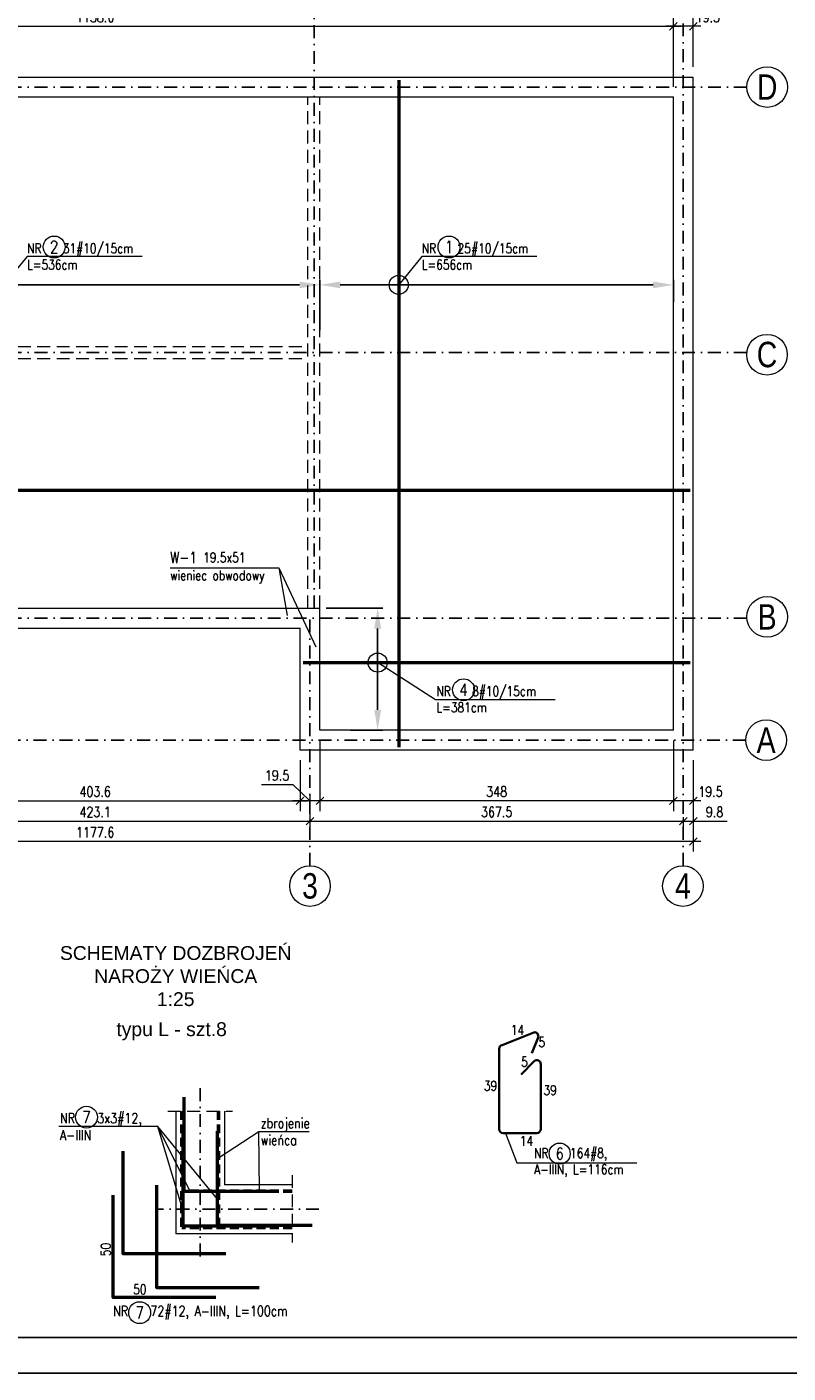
# Model space of a CAD drawing. Header units: inches. Extents: x 58893 to 70341, y -37691 to -31625.
# Tile 14 of 34: x 61010 to 61759, y -33647 to -32323. Entities that reach past the tile are written whole.
import ezdxf
from ezdxf.enums import TextEntityAlignment as Align

# ---------------------------------------------------------------- set-up
doc = ezdxf.new("R2010")
doc.units = ezdxf.units.IN
doc.header["$MEASUREMENT"] = 0
for name, pattern in [('DASHDOT', [25.4, 12.7, -6.35, 0, -6.35]), ('DASHED', [19.05, 12.7, -6.35]), ('HIDDEN', [0.375, 0.25, -0.125])]:
    doc.linetypes.add(name, pattern=pattern)
doc.layers.add('_tabelka', color=4, linetype='Continuous')
for name, color, linetype, lineweight in [('Obrys', 4, 'Continuous', 20), ('Opisy', 4, 'Continuous', 20), ('Osie', 6, 'DASHDOT', 15), ('p--ściana szkielet', 3, 'Continuous', 0), ('STRZEMIONA', 2, 'Continuous', 35), ('WYMIARY', 6, 'Continuous', 15), ('ZBROJENIE', 7, 'Continuous', 50), ('ZBROJENIE zakres', 6, 'Continuous', 13)]:
    doc.layers.add(name, color=color, linetype=linetype, lineweight=lineweight)
doc.styles.add('1. Simplex', font='simplex.shx', dxfattribs={"width": 0.8})
doc.styles.add('Arial', font='arial.ttf')
doc.styles.add('ROMANS', font='ROMANS.shx', dxfattribs={"width": 0.8})
doc.dimstyles.new('1_50', dxfattribs={"dimscale": 50, "dimtxt": 0.2, "dimasz": 0.15, "dimexe": 0.2, "dimexo": 0.2, "dimgap": 0.08, "dimtad": 1, "dimdec": 1, "dimzin": 9, "dimdsep": 46, "dimtxsty": '1. Simplex', "dimblk": 'OBLIQUE', "dimcen": 0.15, "dimdle": 0.15, "dimclrd": 256, "dimclre": 256, "dimclrt": 4, "dimadec": 1, "dimazin": 0, "dimtfac": 1, "dimtdec": 0, "dimtmove": 1, "dimatfit": 3, "dimfxl": 1, "dimlwd": -1, "dimlwe": -1, "dimarcsym": 0})
doc.dimstyles.new('1_50 zbrojenie', dxfattribs={"dimscale": 50, "dimtxt": 2.5e-06, "dimasz": 0.4, "dimexe": 0.1, "dimexo": 0.12, "dimgap": 0, "dimtad": 1, "dimrnd": 0.5, "dimzin": 12, "dimdsep": 46, "dimtxsty": 'ROMANS', "dimcen": 0, "dimdle": 10, "dimclrd": 256, "dimclrt": 2, "dimazin": 0, "dimtfac": 1, "dimtofl": 0, "dimtmove": 1, "dimatfit": 3, "dimfxl": 1, "dimtolj": 1, "dimtzin": 0, "dimarcsym": 0})

# ---------------------------------------------------------------- blocks, each defined once
blk = doc.blocks.new('_Oblique')
at = {"color": 0, "linetype": 'ByBlock', "lineweight": -2}
blk.add_line((-0.5, -0.5), (0.5, 0.5), dxfattribs=at)
blk = doc.blocks.new('*D4')
at = {"layer": 'Defpoints', "color": 0, "transparency": 16777216}
for p in [(61646.5, -32322), (60507.9, -32391.5), (61646.5, -32391.5)]:
    blk.add_point(p, dxfattribs=at)
at = {"layer": 'WYMIARY', "transparency": 16777216}
for p, q in [((60507.9, -32381.5), (60507.9, -32312)), ((61646.5, -32381.5), (61646.5, -32312)), ((60500.4, -32322), (61654, -32322))]:
    blk.add_line(p, q, dxfattribs=at)
at = {"layer": 'WYMIARY', "transparency": 16777216, "xscale": 7.5, "yscale": 7.5, "zscale": 7.5, "rotation": 180}
blk.add_blockref('_Oblique', (60507.9, -32322), dxfattribs=at)
at = {"layer": 'WYMIARY', "transparency": 16777216, "xscale": 7.5, "yscale": 7.5, "zscale": 7.5}
blk.add_blockref('_Oblique', (61646.5, -32322), dxfattribs=at)
at = {"layer": 'WYMIARY', "color": 4, "transparency": 16777216, "insert": (61077.2, -32313), "char_height": 10, "attachment_point": 5, "style": '1. Simplex'}
blk.add_mtext('1138.6', dxfattribs=at)
blk = doc.blocks.new('*D5')
at = {"layer": 'Defpoints', "color": 0, "transparency": 16777216}
for p in [(60488.4, -32282), (60488.4, -32372), (61666, -32372)]:
    blk.add_point(p, dxfattribs=at)
at = {"layer": 'WYMIARY', "transparency": 16777216}
for p, q in [((60488.4, -32362), (60488.4, -32272)), ((61666, -32362), (61666, -32272)), ((61673.5, -32282), (60480.9, -32282))]:
    blk.add_line(p, q, dxfattribs=at)
at = {"layer": 'WYMIARY', "transparency": 16777216, "xscale": 7.5, "yscale": 7.5, "zscale": 7.5, "rotation": 180}
blk.add_blockref('_Oblique', (60488.4, -32282), dxfattribs=at)
at = {"layer": 'WYMIARY', "transparency": 16777216, "xscale": 7.5, "yscale": 7.5, "zscale": 7.5}
blk.add_blockref('_Oblique', (61666, -32282), dxfattribs=at)
at = {"layer": 'WYMIARY', "color": 4, "transparency": 16777216, "insert": (61077.2, -32273), "char_height": 10, "attachment_point": 5, "style": '1. Simplex'}
blk.add_mtext('1177.6', dxfattribs=at)
blk = doc.blocks.new('*D6')
at = {"layer": 'Defpoints', "color": 0, "transparency": 16777216}
for p in [(61646.5, -32322), (61666, -32372), (61646.5, -32391.5)]:
    blk.add_point(p, dxfattribs=at)
at = {"layer": 'WYMIARY', "transparency": 16777216}
for p, q in [((61646.5, -32381.5), (61646.5, -32312)), ((61666, -32362), (61666, -32312)), ((61673.5, -32322), (61639, -32322))]:
    blk.add_line(p, q, dxfattribs=at)
at = {"layer": 'WYMIARY', "transparency": 16777216, "xscale": 7.5, "yscale": 7.5, "zscale": 7.5, "rotation": 180}
blk.add_blockref('_Oblique', (61646.5, -32322), dxfattribs=at)
at = {"layer": 'WYMIARY', "transparency": 16777216, "xscale": 7.5, "yscale": 7.5, "zscale": 7.5}
blk.add_blockref('_Oblique', (61666, -32322), dxfattribs=at)
at = {"layer": 'WYMIARY', "color": 4, "transparency": 16777216, "insert": (61680.4, -32313), "char_height": 10, "attachment_point": 5, "style": '1. Simplex'}
blk.add_mtext('19.5', dxfattribs=at)
blk = doc.blocks.new('*D9')
at = {"layer": 'Defpoints', "color": 0, "transparency": 16777216}
for p in [(61656.2, -32308.1), (61666, -32303.2), (61666, -32372)]:
    blk.add_point(p, dxfattribs=at)
at = {"layer": 'WYMIARY', "transparency": 16777216}
for p, q in [((61656.2, -32298.1), (61656.2, -32293.2)), ((61666, -32362), (61666, -32293.2)), ((61648.7, -32303.2), (61673.5, -32303.2))]:
    blk.add_line(p, q, dxfattribs=at)
at = {"layer": 'WYMIARY', "transparency": 16777216, "xscale": 7.5, "yscale": 7.5, "zscale": 7.5, "rotation": 180}
blk.add_blockref('_Oblique', (61656.2, -32303.2), dxfattribs=at)
at = {"layer": 'WYMIARY', "transparency": 16777216, "xscale": 7.5, "yscale": 7.5, "zscale": 7.5}
blk.add_blockref('_Oblique', (61666, -32303.2), dxfattribs=at)
at = {"layer": 'WYMIARY', "color": 4, "transparency": 16777216, "insert": (61683, -32294.2), "char_height": 10, "attachment_point": 5, "style": '1. Simplex'}
blk.add_mtext('9.8', dxfattribs=at)
blk = doc.blocks.new('*D23')
at = {"layer": 'Defpoints', "color": 0, "transparency": 16777216}
for p in [(60875.4, -33034), (61279, -33034), (61279, -33084)]:
    blk.add_point(p, dxfattribs=at)
at = {"layer": 'WYMIARY', "transparency": 16777216}
for p, q in [((60875.4, -33044), (60875.4, -33094)), ((61279, -33044), (61279, -33094)), ((60867.9, -33084), (61286.5, -33084))]:
    blk.add_line(p, q, dxfattribs=at)
at = {"layer": 'WYMIARY', "transparency": 16777216, "xscale": 7.5, "yscale": 7.5, "zscale": 7.5, "rotation": 180}
blk.add_blockref('_Oblique', (60875.4, -33084), dxfattribs=at)
at = {"layer": 'WYMIARY', "transparency": 16777216, "xscale": 7.5, "yscale": 7.5, "zscale": 7.5}
blk.add_blockref('_Oblique', (61279, -33084), dxfattribs=at)
at = {"layer": 'WYMIARY', "color": 4, "transparency": 16777216, "insert": (61077.2, -33075), "char_height": 10, "attachment_point": 5, "style": '1. Simplex'}
blk.add_mtext('403.6', dxfattribs=at)
blk = doc.blocks.new('*D24')
at = {"layer": 'Defpoints', "color": 0, "transparency": 16777216}
for p in [(61298.5, -33014.5), (61279, -33034), (61279, -33084)]:
    blk.add_point(p, dxfattribs=at)
at = {"layer": 'WYMIARY', "transparency": 16777216}
for p, q in [((61298.5, -33024.5), (61298.5, -33094)), ((61279, -33044), (61279, -33094)), ((61240.9, -33068), (61271.7, -33068)), ((61271.7, -33068), (61288.7, -33084)), ((61306, -33084), (61271.5, -33084))]:
    blk.add_line(p, q, dxfattribs=at)
at = {"layer": 'WYMIARY', "transparency": 16777216, "xscale": 7.5, "yscale": 7.5, "zscale": 7.5, "rotation": 180}
blk.add_blockref('_Oblique', (61279, -33084), dxfattribs=at)
at = {"layer": 'WYMIARY', "transparency": 16777216, "xscale": 7.5, "yscale": 7.5, "zscale": 7.5}
blk.add_blockref('_Oblique', (61298.5, -33084), dxfattribs=at)
at = {"layer": 'WYMIARY', "color": 4, "transparency": 16777216, "insert": (61256.3, -33059), "char_height": 10, "attachment_point": 5, "style": '1. Simplex'}
blk.add_mtext('19.5', dxfattribs=at)
blk = doc.blocks.new('*D25')
at = {"layer": 'Defpoints', "color": 0, "transparency": 16777216}
for p in [(61646.5, -33014.5), (61666, -33034), (61646.5, -33084)]:
    blk.add_point(p, dxfattribs=at)
at = {"layer": 'WYMIARY', "transparency": 16777216}
for p, q in [((61646.5, -33024.5), (61646.5, -33094)), ((61666, -33044), (61666, -33094)), ((61673.5, -33084), (61639, -33084))]:
    blk.add_line(p, q, dxfattribs=at)
at = {"layer": 'WYMIARY', "transparency": 16777216, "xscale": 7.5, "yscale": 7.5, "zscale": 7.5, "rotation": 180}
blk.add_blockref('_Oblique', (61646.5, -33084), dxfattribs=at)
at = {"layer": 'WYMIARY', "transparency": 16777216, "xscale": 7.5, "yscale": 7.5, "zscale": 7.5}
blk.add_blockref('_Oblique', (61666, -33084), dxfattribs=at)
at = {"layer": 'WYMIARY', "color": 4, "transparency": 16777216, "insert": (61683, -33075), "char_height": 10, "attachment_point": 5, "style": '1. Simplex'}
blk.add_mtext('19.5', dxfattribs=at)
blk = doc.blocks.new('*D26')
at = {"layer": 'Defpoints', "color": 0, "transparency": 16777216}
for p in [(61298.5, -33014.5), (61646.5, -33014.5), (61298.5, -33084)]:
    blk.add_point(p, dxfattribs=at)
at = {"layer": 'WYMIARY', "transparency": 16777216}
for p, q in [((61298.5, -33024.5), (61298.5, -33094)), ((61646.5, -33024.5), (61646.5, -33094)), ((61654, -33084), (61291, -33084))]:
    blk.add_line(p, q, dxfattribs=at)
at = {"layer": 'WYMIARY', "transparency": 16777216, "xscale": 7.5, "yscale": 7.5, "zscale": 7.5, "rotation": 180}
blk.add_blockref('_Oblique', (61298.5, -33084), dxfattribs=at)
at = {"layer": 'WYMIARY', "transparency": 16777216, "xscale": 7.5, "yscale": 7.5, "zscale": 7.5}
blk.add_blockref('_Oblique', (61646.5, -33084), dxfattribs=at)
at = {"layer": 'WYMIARY', "color": 4, "transparency": 16777216, "insert": (61472.5, -33075), "char_height": 10, "attachment_point": 5, "style": '1. Simplex'}
blk.add_mtext('348', dxfattribs=at)
blk = doc.blocks.new('*D29')
at = {"layer": 'Defpoints', "color": 0, "transparency": 16777216}
for p in [(60865.6, -33067), (61288.7, -33067), (61288.7, -33104)]:
    blk.add_point(p, dxfattribs=at)
at = {"layer": 'WYMIARY', "transparency": 16777216}
for p, q in [((60865.6, -33077), (60865.6, -33114)), ((61288.7, -33077), (61288.7, -33114)), ((60858.1, -33104), (61296.2, -33104))]:
    blk.add_line(p, q, dxfattribs=at)
at = {"layer": 'WYMIARY', "transparency": 16777216, "xscale": 7.5, "yscale": 7.5, "zscale": 7.5, "rotation": 180}
blk.add_blockref('_Oblique', (60865.6, -33104), dxfattribs=at)
at = {"layer": 'WYMIARY', "transparency": 16777216, "xscale": 7.5, "yscale": 7.5, "zscale": 7.5}
blk.add_blockref('_Oblique', (61288.7, -33104), dxfattribs=at)
at = {"layer": 'WYMIARY', "color": 4, "transparency": 16777216, "insert": (61077.2, -33095), "char_height": 10, "attachment_point": 5, "style": '1. Simplex'}
blk.add_mtext('423.1', dxfattribs=at)
blk = doc.blocks.new('*D30')
at = {"layer": 'Defpoints', "color": 0, "transparency": 16777216}
for p in [(61288.7, -33091), (61656.2, -33094), (61656.2, -33104)]:
    blk.add_point(p, dxfattribs=at)
at = {"layer": 'WYMIARY', "transparency": 16777216}
for p, q in [((61281.2, -33104), (61663.7, -33104)), ((61288.7, -33101), (61288.7, -33114)), ((61656.2, -33104), (61656.2, -33114))]:
    blk.add_line(p, q, dxfattribs=at)
at = {"layer": 'WYMIARY', "transparency": 16777216, "xscale": 7.5, "yscale": 7.5, "zscale": 7.5, "rotation": 180}
blk.add_blockref('_Oblique', (61288.7, -33104), dxfattribs=at)
at = {"layer": 'WYMIARY', "transparency": 16777216, "xscale": 7.5, "yscale": 7.5, "zscale": 7.5}
blk.add_blockref('_Oblique', (61656.2, -33104), dxfattribs=at)
at = {"layer": 'WYMIARY', "color": 4, "transparency": 16777216, "insert": (61472.5, -33095), "char_height": 10, "attachment_point": 5, "style": '1. Simplex'}
blk.add_mtext('367.5', dxfattribs=at)
blk = doc.blocks.new('*D31')
at = {"layer": 'Defpoints', "color": 0, "transparency": 16777216}
for p in [(61666, -33034), (61656.2, -33090), (61666, -33104)]:
    blk.add_point(p, dxfattribs=at)
at = {"layer": 'WYMIARY', "transparency": 16777216}
for p, q in [((61666, -33044), (61666, -33114)), ((61648.7, -33104), (61673.5, -33104)), ((61656.2, -33100), (61656.2, -33114)), ((61666, -33104), (61699.3, -33104))]:
    blk.add_line(p, q, dxfattribs=at)
at = {"layer": 'WYMIARY', "transparency": 16777216, "xscale": 7.5, "yscale": 7.5, "zscale": 7.5, "rotation": 180}
blk.add_blockref('_Oblique', (61656.2, -33104), dxfattribs=at)
at = {"layer": 'WYMIARY', "transparency": 16777216, "xscale": 7.5, "yscale": 7.5, "zscale": 7.5}
blk.add_blockref('_Oblique', (61666, -33104), dxfattribs=at)
at = {"layer": 'WYMIARY', "color": 4, "transparency": 16777216, "insert": (61687, -33095), "char_height": 10, "attachment_point": 5, "style": '1. Simplex'}
blk.add_mtext('9.8', dxfattribs=at)
blk = doc.blocks.new('*D32')
at = {"layer": 'Defpoints', "color": 0, "transparency": 16777216}
for p in [(60488.4, -33034), (61666, -33034), (60488.4, -33124)]:
    blk.add_point(p, dxfattribs=at)
at = {"layer": 'WYMIARY', "transparency": 16777216}
for p, q in [((60488.4, -33044), (60488.4, -33134)), ((61666, -33044), (61666, -33134)), ((61673.5, -33124), (60480.9, -33124))]:
    blk.add_line(p, q, dxfattribs=at)
at = {"layer": 'WYMIARY', "transparency": 16777216, "xscale": 7.5, "yscale": 7.5, "zscale": 7.5, "rotation": 180}
blk.add_blockref('_Oblique', (60488.4, -33124), dxfattribs=at)
at = {"layer": 'WYMIARY', "transparency": 16777216, "xscale": 7.5, "yscale": 7.5, "zscale": 7.5}
blk.add_blockref('_Oblique', (61666, -33124), dxfattribs=at)
at = {"layer": 'WYMIARY', "color": 4, "transparency": 16777216, "insert": (61077.2, -33115), "char_height": 10, "attachment_point": 5, "style": '1. Simplex'}
blk.add_mtext('1177.6', dxfattribs=at)
blk = doc.blocks.new('*D34')
at = {"layer": 'Defpoints', "color": 0, "transparency": 16777216}
for p in [(61298.5, -32576.4), (60855.9, -32616.5), (61298.5, -32627)]:
    blk.add_point(p, dxfattribs=at)
at = {"layer": 'ZBROJENIE zakres', "color": 0, "lineweight": -2, "transparency": 16777216}
for p, q in [((60855.9, -32610.5), (60855.9, -32571.4)), ((61298.5, -32621), (61298.5, -32571.4))]:
    blk.add_line(p, q, dxfattribs=at)
at = {"layer": 'ZBROJENIE zakres', "lineweight": -2, "transparency": 16777216}
blk.add_line((60875.9, -32576.4), (61278.5, -32576.4), dxfattribs=at)
at = {"layer": 'ZBROJENIE zakres', "transparency": 16777216}
for points in [[(60875.9, -32573.1), (60875.9, -32579.7), (60855.9, -32576.4)], [(61278.5, -32579.7), (61278.5, -32573.1), (61298.5, -32576.4)]]:
    blk.add_solid(points, dxfattribs=at)
at = {"layer": 'ZBROJENIE zakres', "color": 2, "transparency": 16777216, "insert": (61077.2, -32576.4), "char_height": 0.000125, "attachment_point": 5, "style": 'ROMANS'}
blk.add_mtext('\\A1;442.5', dxfattribs=at)
blk = doc.blocks.new('*D35')
at = {"layer": 'Defpoints', "color": 0, "transparency": 16777216}
for p in [(61298.5, -32576.4), (61646.5, -32599.5), (61298.5, -32616.5)]:
    blk.add_point(p, dxfattribs=at)
at = {"layer": 'ZBROJENIE zakres', "color": 0, "lineweight": -2, "transparency": 16777216}
for p, q in [((61298.5, -32610.5), (61298.5, -32571.4)), ((61646.5, -32593.5), (61646.5, -32571.4))]:
    blk.add_line(p, q, dxfattribs=at)
at = {"layer": 'ZBROJENIE zakres', "lineweight": -2, "transparency": 16777216}
blk.add_line((61626.5, -32576.4), (61318.5, -32576.4), dxfattribs=at)
at = {"layer": 'ZBROJENIE zakres', "transparency": 16777216}
for points in [[(61318.5, -32573.1), (61318.5, -32579.7), (61298.5, -32576.4)], [(61626.5, -32579.7), (61626.5, -32573.1), (61646.5, -32576.4)]]:
    blk.add_solid(points, dxfattribs=at)
at = {"layer": 'ZBROJENIE zakres', "color": 2, "transparency": 16777216, "insert": (61472.5, -32576.4), "char_height": 0.000125, "attachment_point": 5, "style": 'ROMANS'}
blk.add_mtext('\\A1;348', dxfattribs=at)
blk = doc.blocks.new('*D38')
at = {"layer": 'Defpoints', "color": 0, "transparency": 16777216}
for p in [(61298.5, -32894.5), (61322.5, -33014.5), (61355.3, -33014.5)]:
    blk.add_point(p, dxfattribs=at)
at = {"layer": 'ZBROJENIE zakres', "color": 0, "lineweight": -2, "transparency": 16777216}
for p, q in [((61304.5, -32894.5), (61360.3, -32894.5)), ((61328.5, -33014.5), (61360.3, -33014.5))]:
    blk.add_line(p, q, dxfattribs=at)
at = {"layer": 'ZBROJENIE zakres', "lineweight": -2, "transparency": 16777216}
blk.add_line((61355.3, -32914.5), (61355.3, -32994.5), dxfattribs=at)
at = {"layer": 'ZBROJENIE zakres', "transparency": 16777216}
for points in [[(61358.7, -32914.5), (61352, -32914.5), (61355.3, -32894.5)], [(61352, -32994.5), (61358.7, -32994.5), (61355.3, -33014.5)]]:
    blk.add_solid(points, dxfattribs=at)
at = {"layer": 'ZBROJENIE zakres', "color": 2, "transparency": 16777216, "insert": (61355.3, -32954.5), "char_height": 0.000125, "attachment_point": 5, "rotation": 90, "style": 'ROMANS'}
blk.add_mtext('\\A1;120', dxfattribs=at)

msp = doc.modelspace()

# ---------------------------------------------------------------- linework, layer by layer
at = {"layer": '_tabelka', "linetype": 'Continuous', "ltscale": 10}
for points in [[(60195.021, -33646.98), (62295.021, -33646.98), (62295.021, -32161.98), (60195.021, -32161.98)], [(60295.021, -33611.98), (62260.021, -33611.98), (62260.021, -32196.98), (60295.021, -32196.98)]]:
    msp.add_lwpolyline(points, close=True, dxfattribs=at)
at = {"layer": 'Obrys', "linetype": 'Continuous', "lineweight": 5}
for p, q in [((60488.364, -32372.038), (61665.964, -32372.038)), ((61665.964, -33034.038), (61665.964, -32372.038)), ((60507.864, -32391.538), (61646.464, -32391.538)), ((61646.464, -33014.538), (61646.464, -32391.538)), ((60855.864, -32894.538), (61298.464, -32894.538)), ((61298.464, -33014.538), (61298.464, -32894.538)), ((60875.364, -32914.038), (61278.964, -32914.038)), ((61278.964, -33034.038), (61278.964, -32914.038)), ((61646.464, -33014.538), (61298.464, -33014.538)), ((61665.964, -33034.038), (61278.964, -33034.038))]:
    msp.add_line(p, q, dxfattribs=at)
at = {"layer": 'Obrys', "color": 9, "linetype": 'DASHED', "lineweight": 5}
for p, q in [((61286.464, -32894.538), (61286.464, -32391.538)), ((61298.464, -32894.538), (61298.464, -32391.538)), ((60867.864, -32636.938), (61286.464, -32636.938)), ((60867.864, -32648.938), (61286.464, -32648.938)), ((61148.83, -33389.19), (61212.266, -33389.19)), ((61271.15, -33452.162), (61271.15, -33518.611))]:
    msp.add_line(p, q, dxfattribs=at)
at = {"layer": 'Obrys'}
for p, q in [((61156.548, -33389.19), (61156.548, -33509.856)), ((61204.548, -33389.19), (61204.548, -33461.856)), ((61271.15, -33461.856), (61204.548, -33461.856)), ((61271.15, -33509.856), (61156.548, -33509.856))]:
    msp.add_line(p, q, dxfattribs=at)
at = {"layer": 'Opisy', "color": 6}
for points in [[(61123.438, -32548.479), (61010.105, -32548.479), (60987.283, -32576.386)], [(61512.17, -32548.479), (61398.837, -32548.479), (61376.015, -32576.386)], [(61151, -32854.667), (61258.185, -32854.667), (61294.385, -32932.601)], [(61151, -32854.667), (61258.185, -32854.667), (61266.385, -32901.733)], [(61529.953, -32984.575), (61412.42, -32984.575), (61355.322, -32948.056)], [(61170.861, -33468.447), (61138.908, -33404.542), (61041.378, -33404.542)], [(61197.692, -33475.724), (61138.908, -33404.542), (61041.378, -33404.542)], [(61163.841, -33487.629), (61138.908, -33404.542), (61041.378, -33404.542)], [(61198.548, -33435.121), (61238.374, -33409.407), (61288.052, -33409.407)], [(61239.147, -33467.856), (61238.374, -33409.407), (61288.052, -33409.407)], [(61481.301, -33410.815), (61492.468, -33440.074), (61610.353, -33440.074)]]:
    msp.add_lwpolyline(points, dxfattribs=at)
for centre, radius in [((61036.845, -32539.111), 10.8), ((61425.577, -32539.111), 10.8), ((61439.899, -32974.743), 10.8), ((61068.698, -33395.173), 10.8), ((61534.529, -33431.08), 10.368), ((61121.022, -33587.545), 10.8)]:
    msp.add_circle(centre, radius, dxfattribs=at)
at = {"layer": 'Opisy'}
for centre in [(61376.015, -32576.386), (61355.322, -32948.056)]:
    msp.add_circle(centre, 9.375, dxfattribs=at)
at = {"layer": 'Osie', "lineweight": -3}
for p, q in [((61292.714, -32894.538), (61292.714, -32258.234)), ((61656.214, -33147.841), (61656.214, -32258.234)), ((61718.786, -32381.788), (60379.649, -32381.788)), ((61718.749, -32642.933), (60379.384, -32642.933)), ((61718.786, -32904.288), (60379.649, -32904.288)), ((61288.714, -33147.841), (61288.714, -32903.038)), ((61717.792, -33024.283), (60378.656, -33024.283)), ((61180.548, -33366.608), (61180.548, -33534.547)), ((61297.513, -33485.856), (61139.031, -33485.856))]:
    msp.add_line(p, q, dxfattribs=at)
at = {"layer": 'Osie', "color": 4, "linetype": 'Continuous', "ltscale": 35}
for centre in [(61738.786, -32381.793), (61738.635, -32645.065), (61738.786, -32903.038), (61737.792, -33024.288), (61288.714, -33167.835), (61655.858, -33167.841)]:
    msp.add_circle(centre, 20, dxfattribs=at)
at = {"layer": 'p--ściana szkielet', "ltscale": 35}
for q in [(61646.464, -32911.588), (61547.468, -33014.538)]:
    msp.add_line((61646.464, -33014.538), q, dxfattribs=at)
at = {"layer": 'STRZEMIONA'}
msp.add_lwpolyline([(61496.456, -33353.143), (61509.347, -33340.252, -0.66817864), (61515.902, -33342.967), (61515.902, -33406.975, -0.41421356), (61512.062, -33410.815), (61478.742, -33410.815, -0.41421356), (61474.902, -33406.975), (61474.902, -33328.071, -0.35411842), (61477.944, -33324.315), (61508.947, -33311.814, -0.57187974), (61513.416, -33316.697), (61507.087, -33332.09)], format="xyb", dxfattribs=at)
at = {"layer": 'ZBROJENIE'}
for p, q in [((61376.015, -32375.038), (61376.015, -33031.038)), ((60491.364, -32778.518), (61662.964, -32778.518)), ((61281.964, -32948.056), (61662.964, -32948.056))]:
    msp.add_line(p, q, dxfattribs=at)
at = {"layer": 'ZBROJENIE', "color": 6, "linetype": 'HIDDEN', "lineweight": 53, "ltscale": 35}
for p, q in [((61162.548, -33389.19), (61162.548, -33503.856)), ((61198.548, -33389.19), (61198.548, -33503.856)), ((61271.15, -33467.856), (61162.548, -33467.856)), ((61271.15, -33503.856), (61162.548, -33503.856))]:
    msp.add_line(p, q, dxfattribs=at)
at = {"layer": 'ZBROJENIE'}
for points in [[(61257.78, -33468.447), (61164.78, -33468.447), (61164.78, -33375.447)], [(61256.841, -33502.563), (61163.841, -33502.563), (61163.841, -33409.563)], [(61290.692, -33501.826), (61197.692, -33501.826), (61197.692, -33408.826)], [(61205.905, -33529.596), (61104.905, -33529.596), (61104.905, -33428.596)], [(61238.818, -33562.974), (61137.818, -33562.974), (61137.818, -33461.974)], [(61195.892, -33572.786), (61094.892, -33572.786), (61094.892, -33471.786)]]:
    msp.add_lwpolyline(points, dxfattribs=at)

# ---------------------------------------------------------------- texts
at = {"layer": 'Opisy', "color": 7, "lineweight": 50, "style": '1. Simplex', "width": 0.8}
for s, p in [('2', (61036.845, -32539.145)), ('1', (61425.577, -32539.145)), ('4', (61439.899, -32974.777))]:
    msp.add_text(s, height=12, dxfattribs=at).set_placement(p, align=Align.MIDDLE_CENTER)
at = {"layer": 'Opisy', "style": '1. Simplex', "width": 0.8}
for s, p in [('14', (61486.55, -33314.302)), ('5', (61513.778, -33326.268)), ('5', (61496.482, -33345.606)), ('39', (61459.976, -33369.175)), ('39', (61518.583, -33373.529)), ('14', (61495.415, -33423.383)), ('50', (61114.69, -33569.418))]:
    msp.add_text(s, height=9.6, dxfattribs=at).set_placement(p)
at = {"layer": 'Opisy', "color": 7, "style": '1. Simplex', "width": 0.8}
for s, height, p in [('7', 12, (61068.698, -33395.208)), ('6', 11.52, (61534.529, -33431.113)), ('7', 12, (61121.022, -33587.545))]:
    msp.add_text(s, height=height, dxfattribs=at).set_placement(p, align=Align.MIDDLE_CENTER)
at = {"layer": 'Opisy', "style": '1. Simplex', "width": 0.8}
msp.add_text('50', height=9.6, rotation=90, dxfattribs=at).set_placement((61092.472, -33531.993))
at = {"layer": 'Opisy', "attachment_point": 4, "style": '1. Simplex'}
for s, insert, char_height, width in [('\\A1;NR    31#10/15cm\\PL=536cm', (61010.105, -32548.479), 9.6, 208.09715), ('\\A1;NR    31#10/15cm\\PL=536cm', (61010.105, -32548.479), 9.6, 208.09715), ('\\A1;NR    25#10/15cm\\PL=656cm', (61398.837, -32548.479), 9.6, 208.09715), ('\\A1;NR    25#10/15cm\\PL=656cm', (61398.837, -32548.479), 9.6, 208.09715), ('{\\C7;\\H1.14583x;\\A1;W-1 }\\A1;19.5x51 \\Pwieniec obwodowy', (61151, -32854.667), 9.6, 208.09715), ('\\A1;NR    8#10/15cm\\PL=381cm', (61413.16, -32984.111), 9.6, 208.09715), ('NR    3x3#12,\\PA-IIIN', (61042.568, -33404.542), 10, 208.09716), ('zbrojenie\\Pwieńca', (61240.123, -33409.407), 10, 166.47773), ('NR    164#8,\\PA-IIIN, L=116cm', (61509.445, -33440.074), 9.6, 199.77336), ('NR    72#12, A-IIIN, L=100cm', (61094.892, -33587.545), 10, 283.8647)]:
    msp.add_mtext(s, dxfattribs=dict(at, insert=insert, char_height=char_height, width=width))
at = {"layer": 'Opisy', "color": 7, "lineweight": 0, "char_height": 13.6, "width": 743.7381, "attachment_point": 5, "style": 'Arial'}
for s, insert in [('SCHEMATY DOZBROJEŃ \\PNAROŻY WIEŃCA\\P1:25', (61156.516, -33256.509)), ('typu L - szt.8', (61152.472, -33310.707))]:
    msp.add_mtext(s, dxfattribs=dict(at, insert=insert))
at = {"layer": 'Osie', "color": 7, "linetype": 'Continuous', "ltscale": 35, "char_height": 25, "width": 63.5564, "attachment_point": 5, "style": 'Arial'}
for s, insert in [('\\W0.8;D', (61738.786, -32381.793)), ('\\W0.8;C', (61738.635, -32645.065)), ('\\W0.8;B', (61738.786, -32903.038)), ('\\W0.8;A', (61737.792, -33024.288)), ('\\W0.8;3', (61288.714, -33167.835)), ('\\W0.8;4', (61655.858, -33167.841))]:
    msp.add_mtext(s, dxfattribs=dict(at, insert=insert))

# ---------------------------------------------------------------- dimensions: what is measured, and where the dimension line sits
at = {"layer": 'WYMIARY'}
dim = msp.add_linear_dim(base=(60488.364, -32282.038), p1=(61665.964, -32372.038), p2=(60488.364, -32372.038), dimstyle='1_50', override={"dimfxl": 10, "dimfxlon": 1}, dxfattribs=at)
dim.commit()
dim.dimension.update_dxf_attribs({"geometry": '*D5', "text_midpoint": (61077.164, -32273.038)})
for base, p1, p2, picture, middle in [((61665.963851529, -32303.159264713), (61656.213851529, -32308.121566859), (61665.963851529, -32372.037697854), '*D9', (61682.963851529, -32303.159264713)), ((61665.963851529, -33104.037697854), (61656.213851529, -33090), (61665.963851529, -33034.037697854), '*D31', (61686.963851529, -33104.037697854))]:
    dim = msp.add_linear_dim(base=base, p1=p1, p2=p2, dimstyle='1_50', dxfattribs=at)
    dim.commit()
    dim.dimension.update_dxf_attribs({"geometry": picture, "text_midpoint": middle, "dimtype": 160})
for base, p1, p2, picture, middle in [((61646.464, -32322.038), (60507.864, -32391.538), (61646.464, -32391.538), '*D4', (61077.164, -32313.038)), ((60488.364, -33124.038), (61665.964, -33034.038), (60488.364, -33034.038), '*D32', (61077.164, -33115.038)), ((61278.964, -33084.038), (60875.364, -33034.038), (61278.964, -33034.038), '*D23', (61077.164, -33075.038)), ((61288.714, -33104.038), (60865.614, -33067), (61288.714, -33067), '*D29', (61077.164, -33095.038)), ((61656.214, -33104.038), (61288.714, -33091), (61656.214, -33094.038), '*D30', (61472.464, -33095.038))]:
    dim = msp.add_linear_dim(base=base, p1=p1, p2=p2, dimstyle='1_50', dxfattribs=at)
    dim.commit()
    dim.dimension.update_dxf_attribs({"geometry": picture, "text_midpoint": middle})
for base, p1, p2, picture, middle in [((61646.464, -32322.038), (61665.964, -32372.038), (61646.464, -32391.538), '*D6', (61680.414, -32322.038)), ((61278.964, -33084.038), (61298.464, -33014.538), (61278.964, -33034.038), '*D24', (61267.714, -33068.038)), ((61646.464, -33084.038), (61665.964, -33034.038), (61646.464, -33014.538), '*D25', (61682.964, -33084.038))]:
    dim = msp.add_linear_dim(base=base, p1=p1, p2=p2, angle=180, dimstyle='1_50', dxfattribs=at)
    dim.commit()
    dim.dimension.update_dxf_attribs({"geometry": picture, "text_midpoint": middle, "dimtype": 160})
dim = msp.add_linear_dim(base=(61298.464, -33084.038), p1=(61646.464, -33014.538), p2=(61298.464, -33014.538), angle=180, dimstyle='1_50', dxfattribs=at)
dim.commit()
dim.dimension.update_dxf_attribs({"geometry": '*D26', "text_midpoint": (61472.464, -33075.038)})
at = {"layer": 'ZBROJENIE zakres'}
dim = msp.add_linear_dim(base=(61298.464, -32576.386), p1=(60855.864, -32616.538), p2=(61298.464, -32627.038), dimstyle='1_50 zbrojenie', dxfattribs=at)
dim.commit()
dim.dimension.update_dxf_attribs({"geometry": '*D34', "text_midpoint": (61077.164, -32576.386)})
for base, p1, p2, angle, picture, middle in [((61298.464, -32576.386), (61646.464, -32599.467), (61298.464, -32616.538), 180, '*D35', (61472.464, -32576.386)), ((61355.322, -33014.538), (61298.464, -32894.538), (61322.464, -33014.538), 90, '*D38', (61355.322, -32954.538))]:
    dim = msp.add_linear_dim(base=base, p1=p1, p2=p2, angle=angle, dimstyle='1_50 zbrojenie', dxfattribs=at)
    dim.commit()
    dim.dimension.update_dxf_attribs({"geometry": picture, "text_midpoint": middle})

doc.saveas('drawing.dxf')
